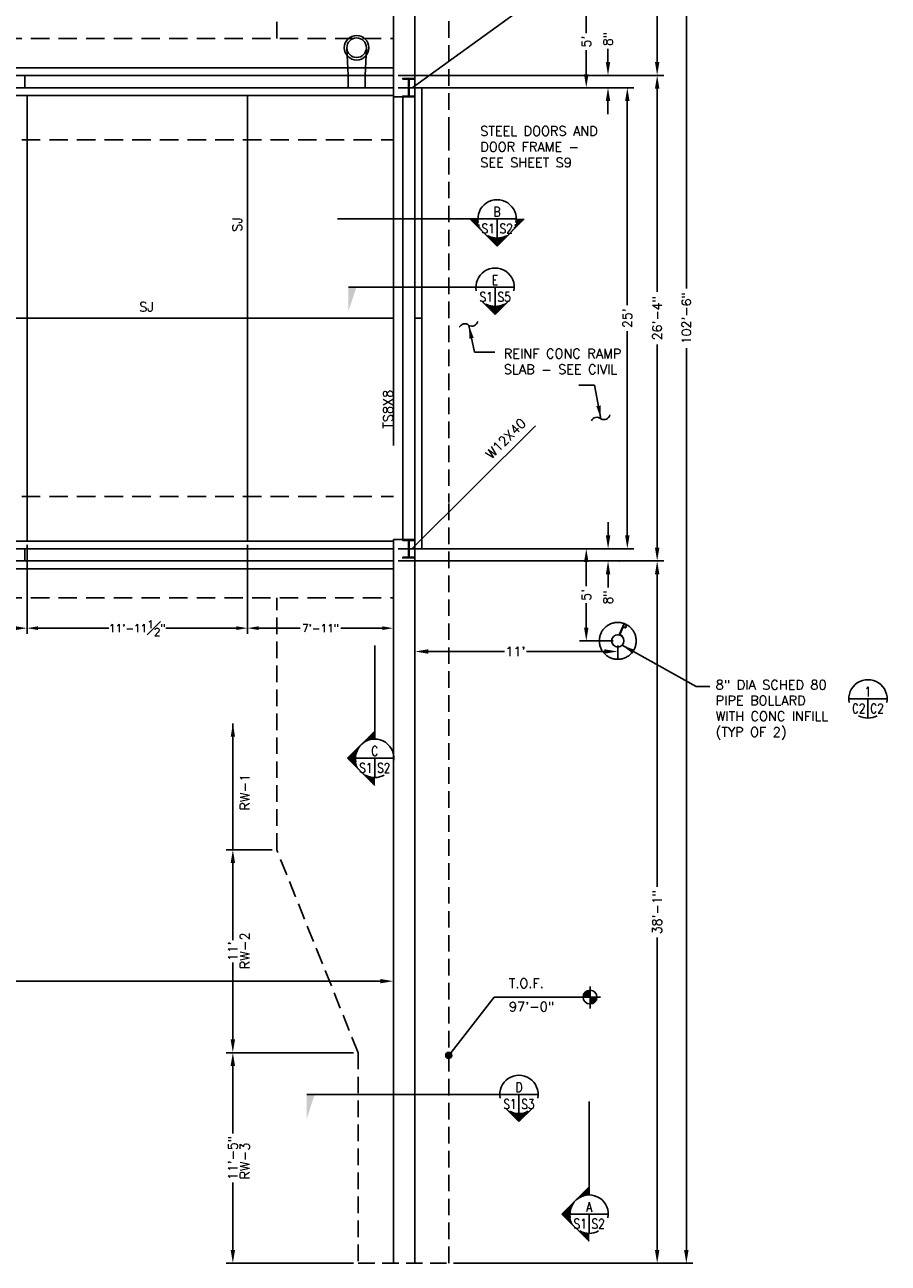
# Model space of a CAD drawing. Header units: feet. Extents: x 806 to 2253, y 337 to 8639.
# Tile 3 of 10: x 1690 to 2253, y 2625 to 3431. Entities that reach past the tile are written whole.
import ezdxf
from ezdxf.enums import TextEntityAlignment as Align

# ---------------------------------------------------------------- set-up
doc = ezdxf.new("R2010")
doc.units = ezdxf.units.FT
doc.header["$LTSCALE"] = 48
doc.header["$MEASUREMENT"] = 0
for name, pattern in [('DASH6', [0.325, 0.225, -0.1]), ('DASHED', [7.275, 4.85, -2.425]), ('HIDDEN', [0.375, 0.25, -0.125])]:
    doc.linetypes.add(name, pattern=pattern)
doc.layers.get('0').update_dxf_attribs({"linetype": 'CONTINUOUS'})
doc.layers.get('DEFPOINTS').update_dxf_attribs({"linetype": 'CONTINUOUS'})
for name, color, linetype in [('COM-CALLOUT', 7, 'CONTINUOUS'), ('COM-DIMS', 2, 'CONTINUOUS'), ('S-ANNO-DIMS', 4, 'CONTINUOUS'), ('S-ANNO-TEXT-LW15', 2, 'CONTINUOUS'), ('S-DETL-LW10', 6, 'CONTINUOUS'), ('S-DETL-LW10-HIDD', 15, 'HIDDEN'), ('S-FLOR-COL', 1, 'CONTINUOUS'), ('S-FLOR-LW20', 1, 'CONTINUOUS'), ('S-FNDN', 4, 'DASHED'), ('S-PR-FOOTING', 6, 'DASH6'), ('S-PR-MISC-MATL', 6, 'CONTINUOUS'), ('S-SLAB-EDGE', 2, 'CONTINUOUS')]:
    doc.layers.add(name, color=color, linetype=linetype)
doc.styles.add('ROMANS', font='Romans')
doc.styles.add('SIMPLEX', font='simplex.shx')
doc.styles.add('TIGHT', font='SIMPLEX', dxfattribs={"width": 0.85})
doc.dimstyles.new('DIM', dxfattribs={"dimscale": 48, "dimtxt": 0.125, "dimasz": 0.18, "dimexe": 0.09, "dimexo": 0.0625, "dimgap": 0.05, "dimtad": 0, "dimdec": 3, "dimzin": 0, "dimdsep": 46, "dimlunit": 4, "dimtxsty": 'SIMPLEX', "dimcen": 0.09, "dimadec": 0, "dimazin": 0, "dimtfac": 1, "dimtdec": 3, "dimtofl": 0, "dimtmove": 0, "dimatfit": 3, "dimfxl": 0, "dimfrac": 1, "dimtolj": 1, "dimtzin": 0, "dimarcsym": 0})

# ---------------------------------------------------------------- blocks, each defined once
blk = doc.blocks.new('DETTAG')
at = {"linetype": 'Continuous'}
blk.add_line((-0.25, 0), (0.25, 0), dxfattribs=at)
blk.add_line((0, 0), (0, -0.25))
for start, end in [(349.193077, 190.806923), (241.044976, 298.955024)]:
    blk.add_arc((0, 0), 0.25, start, end)
at = {"style": 'TIGHT', "width": 0.8}
blk.add_attdef('NO', text='', height=0.125, dxfattribs=at).set_placement((0, 0.03125), align=Align.CENTER)
blk.add_attdef('FROM', text='', height=0.125, dxfattribs=at).set_placement((-0.03125, -0.1875), align=Align.RIGHT)
blk.add_attdef('TO', (0.03125, -0.1875), '', height=0.125, dxfattribs=at)
blk = doc.blocks.new('*D63')
at = {"layer": 'COM-DIMS', "color": 0, "linetype": 'Continuous', "lineweight": -2}
for p, q in [((1930.43, 3093.27), (1930.43, 2804.57)), ((938.43, 3055.33), (938.43, 2804.57)), ((947.07, 2808.89), (1417.32, 2808.89)), ((1921.79, 2808.89), (1451.54, 2808.89))]:
    blk.add_line(p, q, dxfattribs=at)
at = {"layer": 'COM-DIMS', "color": 0, "linetype": 'Continuous'}
for points in [[(947.07, 2810.33), (947.07, 2807.45), (938.43, 2808.89)], [(1921.79, 2810.33), (1921.79, 2807.45), (1930.43, 2808.89)]]:
    blk.add_solid(points, dxfattribs=at)
at = {"layer": 'DEFPOINTS', "color": 0, "linetype": 'Continuous'}
for p in [(1930.43, 3096.27, -1.07), (938.43, 3058.33, -1.07), (1930.43, 2808.89)]:
    blk.add_point(p, dxfattribs=at)
at = {"layer": 'COM-DIMS', "color": 0, "linetype": 'Continuous', "insert": (1434.43, 2808.89), "char_height": 6, "attachment_point": 5, "style": 'SIMPLEX'}
blk.add_mtext('\\A1;85\'-8"', dxfattribs=at)
blk = doc.blocks.new('*D80')
at = {"layer": 'COM-DIMS', "color": 0, "linetype": 'Continuous', "lineweight": -2}
for p, q in [((1944.43, 3020.4), (1944.43, 3027.75)), ((1953.07, 3023.43), (2002.61, 3023.43)), ((2067.79, 3023.43), (2017.13, 3023.43)), ((2076.43, 3027.33), (2076.43, 3019.11))]:
    blk.add_line(p, q, dxfattribs=at)
at = {"layer": 'COM-DIMS', "color": 0, "linetype": 'Continuous'}
for points in [[(1953.07, 3024.87), (1953.07, 3021.99), (1944.43, 3023.43)], [(2067.79, 3024.87), (2067.79, 3021.99), (2076.43, 3023.43)]]:
    blk.add_solid(points, dxfattribs=at)
at = {"layer": 'DEFPOINTS', "color": 0, "linetype": 'Continuous'}
for p in [(1944.43, 3023.43), (2076.43, 3030.33), (1944.43, 3017.4)]:
    blk.add_point(p, dxfattribs=at)
at = {"layer": 'COM-DIMS', "color": 0, "linetype": 'Continuous', "insert": (2009.87, 3023.43), "char_height": 6, "attachment_point": 5, "style": 'SIMPLEX'}
blk.add_mtext("\\A1;11'", dxfattribs=at)
blk = doc.blocks.new('*D79')
at = {"layer": 'COM-DIMS', "color": 0, "linetype": 'Continuous', "lineweight": -2}
for p, q in [((1977.43, 3090.33), (2060.27, 3090.33)), ((2055.95, 3081.69), (2055.95, 3065.88)), ((2055.95, 3038.97), (2055.95, 3054.79)), ((2073.43, 3030.33), (2051.63, 3030.33))]:
    blk.add_line(p, q, dxfattribs=at)
at = {"layer": 'COM-DIMS', "color": 0, "linetype": 'Continuous'}
for points in [[(2054.51, 3081.69), (2057.39, 3081.69), (2055.95, 3090.33)], [(2054.51, 3038.97), (2057.39, 3038.97), (2055.95, 3030.33)]]:
    blk.add_solid(points, dxfattribs=at)
at = {"layer": 'DEFPOINTS', "color": 0, "linetype": 'Continuous'}
for p in [(1974.43, 3090.33), (2055.95, 3090.33), (2076.43, 3030.33)]:
    blk.add_point(p, dxfattribs=at)
at = {"layer": 'COM-DIMS', "color": 0, "linetype": 'Continuous', "insert": (2055.95, 3060.33), "char_height": 6, "attachment_point": 5, "rotation": 90, "style": 'SIMPLEX'}
blk.add_mtext("\\A1;5'", dxfattribs=at)
blk = doc.blocks.new('POINT')
blk.add_solid([(0.312, 0), (0, 0.104), (0, 0)])
blk = doc.blocks.new('ARROWUW')
for q in [(-0.177, 0.177), (0.177, 0.177)]:
    blk.add_line((0, 0.354), q)
at = {"color": 0, "linetype": 'Continuous'}
for p, q in [((-0.016, 0.25), (-0.016, 0.338)), ((0, 0.25), (0, 0.354)), ((0.016, 0.25), (0.016, 0.338)), ((-0.172, 0.182), (-0.172, 0.182)), ((-0.156, 0.195), (-0.156, 0.197)), ((-0.141, 0.207), (-0.141, 0.213)), ((-0.125, 0.217), (-0.125, 0.229)), ((-0.109, 0.225), (-0.109, 0.244)), ((-0.094, 0.232), (-0.094, 0.26)), ((-0.078, 0.237), (-0.078, 0.275)), ((-0.063, 0.242), (-0.063, 0.291)), ((-0.047, 0.246), (-0.047, 0.307)), ((-0.031, 0.248), (-0.031, 0.322)), ((0.031, 0.248), (0.031, 0.322)), ((0.047, 0.246), (0.047, 0.307)), ((0.062, 0.242), (0.062, 0.291)), ((0.078, 0.237), (0.078, 0.275)), ((0.094, 0.232), (0.094, 0.26)), ((0.109, 0.225), (0.109, 0.244)), ((0.125, 0.217), (0.125, 0.229)), ((0.141, 0.207), (0.141, 0.213)), ((0.156, 0.195), (0.156, 0.197)), ((0.172, 0.182), (0.172, 0.182))]:
    blk.add_line(p, q, dxfattribs=at)
blk = doc.blocks.new('*D78')
at = {"layer": 'COM-DIMS', "color": 0, "linetype": 'Continuous', "lineweight": -2}
for p, q in [((1851.43, 2894.34), (1821.56, 2894.34)), ((1825.88, 2885.7), (1825.88, 2835.6)), ((1825.88, 2770.98), (1825.88, 2821.08)), ((1904.43, 2762.34), (1821.56, 2762.34))]:
    blk.add_line(p, q, dxfattribs=at)
at = {"layer": 'COM-DIMS', "color": 0, "linetype": 'Continuous'}
for points in [[(1824.44, 2885.7), (1827.32, 2885.7), (1825.88, 2894.34)], [(1824.44, 2770.98), (1827.32, 2770.98), (1825.88, 2762.34)]]:
    blk.add_solid(points, dxfattribs=at)
at = {"layer": 'DEFPOINTS', "color": 0, "linetype": 'Continuous'}
for p in [(1825.88, 2894.34), (1854.43, 2894.34), (1907.43, 2762.34)]:
    blk.add_point(p, dxfattribs=at)
at = {"layer": 'COM-DIMS', "color": 0, "linetype": 'Continuous', "insert": (1825.88, 2828.34), "char_height": 6, "attachment_point": 5, "rotation": 90, "style": 'SIMPLEX'}
blk.add_mtext("\\A1;11'", dxfattribs=at)
blk = doc.blocks.new('*D77')
at = {"layer": 'COM-DIMS', "color": 0, "linetype": 'Continuous', "lineweight": -2}
for p, q in [((1904.43, 2762.34), (1821.56, 2762.34)), ((1825.88, 2753.7), (1825.88, 2709.81)), ((1825.88, 2633.97), (1825.88, 2677.87)), ((1904.43, 2625.33), (1821.56, 2625.33))]:
    blk.add_line(p, q, dxfattribs=at)
at = {"layer": 'COM-DIMS', "color": 0, "linetype": 'Continuous'}
for points in [[(1824.44, 2753.7), (1827.32, 2753.7), (1825.88, 2762.34)], [(1824.44, 2633.97), (1827.32, 2633.97), (1825.88, 2625.33)]]:
    blk.add_solid(points, dxfattribs=at)
at = {"layer": 'DEFPOINTS', "color": 0, "linetype": 'Continuous'}
for p in [(1825.88, 2762.34), (1907.43, 2762.34), (1907.43, 2625.33)]:
    blk.add_point(p, dxfattribs=at)
at = {"layer": 'COM-DIMS', "color": 0, "linetype": 'Continuous', "insert": (1825.88, 2693.84), "char_height": 6, "attachment_point": 5, "rotation": 90, "style": 'SIMPLEX'}
blk.add_mtext('\\A1;11\'-5"', dxfattribs=at)
blk = doc.blocks.new('*D70')
at = {"layer": 'COM-DIMS', "color": 0, "linetype": 'Continuous', "lineweight": -2}
for p, q in [((2070.51, 3082.33), (2106.41, 3082.33)), ((2102.09, 3073.69), (2102.09, 2870.38)), ((2102.09, 2633.97), (2102.09, 2837.29)), ((1969.43, 2625.33), (2106.41, 2625.33))]:
    blk.add_line(p, q, dxfattribs=at)
at = {"layer": 'COM-DIMS', "color": 0, "linetype": 'Continuous'}
for points in [[(2100.65, 3073.69), (2103.53, 3073.69), (2102.09, 3082.33)], [(2100.65, 2633.97), (2103.53, 2633.97), (2102.09, 2625.33)]]:
    blk.add_solid(points, dxfattribs=at)
at = {"layer": 'DEFPOINTS', "color": 0, "linetype": 'Continuous'}
for p in [(2067.51, 3082.33), (1966.43, 2625.33), (2102.09, 2625.33)]:
    blk.add_point(p, dxfattribs=at)
at = {"layer": 'COM-DIMS', "color": 0, "linetype": 'Continuous', "insert": (2102.09, 2853.83), "char_height": 6, "attachment_point": 5, "rotation": 90, "style": 'SIMPLEX'}
blk.add_mtext('\\A1;38\'-1"', dxfattribs=at)
blk = doc.blocks.new('*D68')
at = {"layer": 'COM-DIMS', "color": 0, "linetype": 'Continuous', "lineweight": -2}
for p, q in [((1969.43, 3855.33), (2125.4, 3855.33)), ((2121.08, 3846.69), (2121.08, 3259.73)), ((2121.08, 2633.97), (2121.08, 3220.93)), ((1969.43, 2625.33), (2125.4, 2625.33))]:
    blk.add_line(p, q, dxfattribs=at)
at = {"layer": 'COM-DIMS', "color": 0, "linetype": 'Continuous'}
for points in [[(2119.64, 3846.69), (2122.52, 3846.69), (2121.08, 3855.33)], [(2119.64, 2633.97), (2122.52, 2633.97), (2121.08, 2625.33)]]:
    blk.add_solid(points, dxfattribs=at)
at = {"layer": 'DEFPOINTS', "color": 0, "linetype": 'Continuous'}
for p in [(1966.43, 3855.33), (2121.08, 3855.33), (1966.43, 2625.33)]:
    blk.add_point(p, dxfattribs=at)
at = {"layer": 'COM-DIMS', "color": 0, "linetype": 'Continuous', "insert": (2121.08, 3240.33), "char_height": 6, "attachment_point": 5, "rotation": 90, "style": 'SIMPLEX'}
blk.add_mtext('\\A1;102\'-6"', dxfattribs=at)
blk = doc.blocks.new('*D82')
at = {"layer": 'COM-DIMS', "color": 0, "linetype": 'Continuous', "lineweight": -2}
for p, q in [((2073.43, 3450.34), (2051.63, 3450.34)), ((2055.95, 3441.7), (2055.95, 3425.88)), ((2055.95, 3398.98), (2055.95, 3414.8)), ((1977.43, 3390.34), (2060.27, 3390.34))]:
    blk.add_line(p, q, dxfattribs=at)
at = {"layer": 'COM-DIMS', "color": 0, "linetype": 'Continuous'}
for points in [[(2054.51, 3441.7), (2057.39, 3441.7), (2055.95, 3450.34)], [(2054.51, 3398.98), (2057.39, 3398.98), (2055.95, 3390.34)]]:
    blk.add_solid(points, dxfattribs=at)
at = {"layer": 'DEFPOINTS', "color": 0, "linetype": 'Continuous'}
for p in [(2076.43, 3450.34), (1974.43, 3390.34), (2055.95, 3390.34)]:
    blk.add_point(p, dxfattribs=at)
at = {"layer": 'COM-DIMS', "color": 0, "linetype": 'Continuous', "insert": (2055.95, 3420.34), "char_height": 6, "attachment_point": 5, "rotation": 90, "style": 'SIMPLEX'}
blk.add_mtext("\\A1;5'", dxfattribs=at)
blk = doc.blocks.new('*D73')
at = {"layer": 'COM-DIMS', "color": 0, "linetype": 'Continuous', "lineweight": -2}
for p, q in [((2070.08, 3406.98), (2070.08, 3415.62)), ((1933.43, 3398.34), (2074.4, 3398.34)), ((1933.43, 3390.34), (2074.4, 3390.34)), ((2070.08, 3381.7), (2070.08, 3373.06))]:
    blk.add_line(p, q, dxfattribs=at)
at = {"layer": 'COM-DIMS', "color": 0, "linetype": 'Continuous'}
for points in [[(2068.64, 3406.98), (2071.52, 3406.98), (2070.08, 3398.34)], [(2068.64, 3381.7), (2071.52, 3381.7), (2070.08, 3390.34)]]:
    blk.add_solid(points, dxfattribs=at)
at = {"layer": 'DEFPOINTS', "color": 0, "linetype": 'Continuous'}
for p in [(1930.43, 3398.34), (2070.08, 3398.34), (1930.43, 3390.34)]:
    blk.add_point(p, dxfattribs=at)
at = {"layer": 'COM-DIMS', "color": 0, "linetype": 'Continuous', "insert": (2070.08, 3422.02), "char_height": 6, "attachment_point": 5, "rotation": 90, "style": 'SIMPLEX'}
blk.add_mtext('\\A1;8"', dxfattribs=at)
blk = doc.blocks.new('*D72')
at = {"layer": 'COM-DIMS', "color": 0, "linetype": 'Continuous', "lineweight": -2}
for p, q in [((1933.43, 3390.34), (2086.98, 3390.34)), ((2082.66, 3381.7), (2082.66, 3248.74)), ((2082.66, 3098.97), (2082.66, 3231.94)), ((1933.43, 3090.33), (2086.98, 3090.33))]:
    blk.add_line(p, q, dxfattribs=at)
at = {"layer": 'COM-DIMS', "color": 0, "linetype": 'Continuous'}
for points in [[(2081.22, 3381.7), (2084.1, 3381.7), (2082.66, 3390.34)], [(2081.22, 3098.97), (2084.1, 3098.97), (2082.66, 3090.33)]]:
    blk.add_solid(points, dxfattribs=at)
at = {"layer": 'DEFPOINTS', "color": 0, "linetype": 'Continuous'}
for p in [(1930.43, 3390.34), (2082.66, 3390.34), (1930.43, 3090.33)]:
    blk.add_point(p, dxfattribs=at)
at = {"layer": 'COM-DIMS', "color": 0, "linetype": 'Continuous', "insert": (2082.66, 3240.34), "char_height": 6, "attachment_point": 5, "rotation": 90, "style": 'SIMPLEX'}
blk.add_mtext("\\A1;25'", dxfattribs=at)
blk = doc.blocks.new('*D71')
at = {"layer": 'COM-DIMS', "color": 0, "linetype": 'Continuous', "lineweight": -2}
for p, q in [((2070.14, 3098.97), (2070.14, 3107.61)), ((1933.43, 3090.33), (2074.46, 3090.33)), ((1933.43, 3082.33), (2074.46, 3082.33)), ((2070.14, 3073.69), (2070.14, 3065.05))]:
    blk.add_line(p, q, dxfattribs=at)
at = {"layer": 'COM-DIMS', "color": 0, "linetype": 'Continuous'}
for points in [[(2068.7, 3098.97), (2071.58, 3098.97), (2070.14, 3090.33)], [(2068.7, 3073.69), (2071.58, 3073.69), (2070.14, 3082.33)]]:
    blk.add_solid(points, dxfattribs=at)
at = {"layer": 'DEFPOINTS', "color": 0, "linetype": 'Continuous'}
for p in [(1930.43, 3090.33), (2070.14, 3090.33), (1930.43, 3082.33)]:
    blk.add_point(p, dxfattribs=at)
at = {"layer": 'COM-DIMS', "color": 0, "linetype": 'Continuous', "insert": (2070.14, 3058.65), "char_height": 6, "attachment_point": 5, "rotation": 90, "style": 'SIMPLEX'}
blk.add_mtext('\\A1;8"', dxfattribs=at)
blk = doc.blocks.new('*D69')
at = {"layer": 'COM-DIMS', "color": 0, "linetype": 'Continuous', "lineweight": -2}
for p, q in [((1969.43, 3855.33), (2106.41, 3855.33)), ((2102.09, 3846.69), (2102.09, 3643.38)), ((2102.09, 3406.98), (2102.09, 3610.29)), ((2071.89, 3398.34), (2106.41, 3398.34))]:
    blk.add_line(p, q, dxfattribs=at)
at = {"layer": 'COM-DIMS', "color": 0, "linetype": 'Continuous'}
for points in [[(2100.65, 3846.69), (2103.53, 3846.69), (2102.09, 3855.33)], [(2100.65, 3406.98), (2103.53, 3406.98), (2102.09, 3398.34)]]:
    blk.add_solid(points, dxfattribs=at)
at = {"layer": 'DEFPOINTS', "color": 0, "linetype": 'Continuous'}
for p in [(1966.43, 3855.33), (2068.89, 3398.34), (2102.09, 3398.34)]:
    blk.add_point(p, dxfattribs=at)
at = {"layer": 'COM-DIMS', "color": 0, "linetype": 'Continuous', "insert": (2102.09, 3626.84), "char_height": 6, "attachment_point": 5, "rotation": 90, "style": 'SIMPLEX'}
blk.add_mtext('\\A1;38\'-1"', dxfattribs=at)
blk = doc.blocks.new('*D67')
at = {"layer": 'COM-DIMS', "color": 0, "linetype": 'Continuous', "lineweight": -2}
for p, q in [((2068.89, 3398.34), (2106.41, 3398.34)), ((2102.09, 3389.7), (2102.09, 3257.45)), ((2102.09, 3090.97), (2102.09, 3223.22)), ((2067.51, 3082.33), (2106.41, 3082.33))]:
    blk.add_line(p, q, dxfattribs=at)
at = {"layer": 'COM-DIMS', "color": 0, "linetype": 'Continuous'}
for points in [[(2100.65, 3389.7), (2103.53, 3389.7), (2102.09, 3398.34)], [(2100.65, 3090.97), (2103.53, 3090.97), (2102.09, 3082.33)]]:
    blk.add_solid(points, dxfattribs=at)
at = {"layer": 'DEFPOINTS', "color": 0, "linetype": 'Continuous'}
for p in [(2065.89, 3398.34), (2102.09, 3398.34), (2064.51, 3082.33)]:
    blk.add_point(p, dxfattribs=at)
at = {"layer": 'COM-DIMS', "color": 0, "linetype": 'Continuous', "insert": (2102.09, 3240.34), "char_height": 6, "attachment_point": 5, "rotation": 90, "style": 'SIMPLEX'}
blk.add_mtext('\\A1;26\'-4"', dxfattribs=at)
blk = doc.blocks.new('ARROWHW')
for p, q in [((-17.68, 0), (0, 17.68)), ((0, 16.47, 5.25), (-1.2, 16.47, 5.25)), ((0, 17.22, 5.25), (-0.45, 17.22, 5.25)), ((-9.41, 8.22, 5.25), (-9.45, 8.22, 5.25)), ((-8.7, 8.97, 5.25), (-8.7, 8.97, 5.25)), ((-7.86, 9.72, 5.25), (-7.95, 9.72, 5.25)), ((-6.82, 10.47, 5.25), (-7.2, 10.47, 5.25)), ((-5.5, 11.22, 5.25), (-6.45, 11.22, 5.25)), ((-3.59, 11.97, 5.25), (-5.7, 11.97, 5.25)), ((0, 12.72, 5.25), (-4.95, 12.72, 5.25)), ((0, 13.47, 5.25), (-4.2, 13.47, 5.25)), ((0, 14.22, 5.25), (-3.45, 14.22, 5.25)), ((0, 14.97, 5.25), (-2.7, 14.97, 5.25)), ((0, 15.72, 5.25), (-1.95, 15.72, 5.25)), ((-17.68, 0), (0, -17.68)), ((-12.48, 0.72, 5.25), (-16.95, 0.72, 5.25)), ((-12.41, 1.47, 5.25), (-16.2, 1.47, 5.25)), ((-12.3, 2.22, 5.25), (-15.45, 2.22, 5.25)), ((-12.14, 2.97, 5.25), (-14.7, 2.97, 5.25)), ((-11.93, 3.72, 5.25), (-13.95, 3.72, 5.25)), ((-11.67, 4.47, 5.25), (-13.2, 4.47, 5.25)), ((-11.36, 5.22, 5.25), (-12.45, 5.22, 5.25)), ((-10.98, 5.97, 5.25), (-11.7, 5.97, 5.25)), ((-10.54, 6.72, 5.25), (-10.95, 6.72, 5.25)), ((-10.02, 7.47, 5.25), (-10.2, 7.47, 5.25)), ((-12.5, -0.03, 5.25), (-17.65, -0.03, 5.25)), ((-12.48, -0.78, 5.25), (-16.9, -0.78, 5.25)), ((-12.41, -1.53, 5.25), (-16.15, -1.53, 5.25)), ((-12.29, -2.28, 5.25), (-15.4, -2.28, 5.25)), ((-12.13, -3.03, 5.25), (-14.65, -3.03, 5.25)), ((-11.92, -3.78, 5.25), (-13.9, -3.78, 5.25)), ((-11.65, -4.53, 5.25), (-13.15, -4.53, 5.25)), ((-11.33, -5.28, 5.25), (-12.4, -5.28, 5.25)), ((-10.95, -6.03, 5.25), (-11.65, -6.03, 5.25)), ((-10.5, -6.78, 5.25), (-10.9, -6.78, 5.25)), ((-9.98, -7.53, 5.25), (-10.15, -7.53, 5.25)), ((-9.37, -8.28, 5.25), (-9.4, -8.28, 5.25)), ((-8.65, -9.03, 5.25), (-8.65, -9.03, 5.25)), ((-7.79, -9.78, 5.25), (-7.9, -9.78, 5.25)), ((-6.74, -10.53, 5.25), (-7.15, -10.53, 5.25)), ((-5.39, -11.28, 5.25), (-6.4, -11.28, 5.25)), ((-3.41, -12.03, 5.25), (-5.65, -12.03, 5.25)), ((0, -12.78, 5.25), (-4.9, -12.78, 5.25)), ((0, -13.53, 5.25), (-4.15, -13.53, 5.25)), ((0, -14.28, 5.25), (-3.4, -14.28, 5.25)), ((0, -15.03, 5.25), (-2.65, -15.03, 5.25)), ((0, -15.78, 5.25), (-1.9, -15.78, 5.25)), ((0, -16.53, 5.25), (-1.15, -16.53, 5.25)), ((0, -17.28, 5.25), (-0.4, -17.28, 5.25))]:
    blk.add_line(p, q)
blk = doc.blocks.new('*D90')
at = {"layer": 'COM-DIMS', "color": 0, "lineweight": -2}
for p, q in [((1835.43, 3092.83), (1835.43, 3035.02)), ((1930.43, 3074.83), (1930.43, 3035.02)), ((1842.63, 3038.62), (1869.62, 3038.62)), ((1923.23, 3038.62), (1896.24, 3038.62))]:
    blk.add_line(p, q, dxfattribs=at)
at = {"layer": 'COM-DIMS', "color": 0}
for points in [[(1842.63, 3039.82), (1842.63, 3037.42), (1835.43, 3038.62)], [(1923.23, 3039.82), (1923.23, 3037.42), (1930.43, 3038.62)]]:
    blk.add_solid(points, dxfattribs=at)
at = {"layer": 'DEFPOINTS', "color": 0}
for p in [(1835.43, 3095.33, -1.07), (1930.43, 3077.33, -1.07), (1835.43, 3038.62)]:
    blk.add_point(p, dxfattribs=at)
at = {"layer": 'COM-DIMS', "color": 0, "insert": (1882.93, 3038.62), "char_height": 5, "attachment_point": 5, "style": 'SIMPLEX'}
blk.add_mtext('\\A1;7\'-11"', dxfattribs=at)
blk = doc.blocks.new('*D91')
at = {"layer": 'COM-DIMS', "color": 0, "lineweight": -2}
for p, q in [((1691.93, 3092.83), (1691.93, 3035.02)), ((1835.43, 3092.83), (1835.43, 3035.02)), ((1699.13, 3038.62), (1745.14, 3038.62)), ((1828.23, 3038.62), (1782.23, 3038.62))]:
    blk.add_line(p, q, dxfattribs=at)
at = {"layer": 'COM-DIMS', "color": 0}
for points in [[(1699.13, 3039.82), (1699.13, 3037.42), (1691.93, 3038.62)], [(1828.23, 3039.82), (1828.23, 3037.42), (1835.43, 3038.62)]]:
    blk.add_solid(points, dxfattribs=at)
at = {"layer": 'DEFPOINTS', "color": 0}
for p in [(1691.93, 3095.33, -1.07), (1835.43, 3095.33, -1.07), (1691.93, 3038.62)]:
    blk.add_point(p, dxfattribs=at)
at = {"layer": 'COM-DIMS', "color": 0, "insert": (1763.68, 3038.62), "char_height": 5, "attachment_point": 5, "style": 'SIMPLEX'}
blk.add_mtext('\\A1;11\'-11{\\H1.000000x;\\S1#2;}"', dxfattribs=at)
blk = doc.blocks.new('*D92')
at = {"layer": 'COM-DIMS', "color": 0, "lineweight": -2}
for p, q in [((1548.43, 3092.83), (1548.43, 3035.02)), ((1691.93, 3092.83), (1691.93, 3035.02)), ((1555.63, 3038.62), (1601.64, 3038.62)), ((1684.73, 3038.62), (1638.73, 3038.62))]:
    blk.add_line(p, q, dxfattribs=at)
at = {"layer": 'COM-DIMS', "color": 0}
for points in [[(1555.63, 3039.82), (1555.63, 3037.42), (1548.43, 3038.62)], [(1684.73, 3039.82), (1684.73, 3037.42), (1691.93, 3038.62)]]:
    blk.add_solid(points, dxfattribs=at)
at = {"layer": 'DEFPOINTS', "color": 0}
for p in [(1548.43, 3095.33, -1.07), (1691.93, 3095.33, -1.07), (1548.43, 3038.62)]:
    blk.add_point(p, dxfattribs=at)
at = {"layer": 'COM-DIMS', "color": 0, "insert": (1620.18, 3038.62), "char_height": 5, "attachment_point": 5, "style": 'SIMPLEX'}
blk.add_mtext('\\A1;11\'-11{\\H1.000000x;\\S1#2;}"', dxfattribs=at)
blk = doc.blocks.new('C6x10-5')
blk.add_lwpolyline([(0.56, -5.56, -0.366443), (0.31, -5.26), (0.31, -0.74, -0.366443), (0.56, -0.44), (1.93, -0.22, 0.366443), (2.03, -0.1), (2.03, 0), (0, 0), (0, -6), (2.03, -6), (2.03, -5.9, 0.366443), (1.93, -5.78)], format="xyb", close=True)

msp = doc.modelspace()

# ---------------------------------------------------------------- hatches: boundary and pattern name
at = {"layer": 'COM-DIMS', "linetype": 'Continuous'}
h = msp.add_hatch(color=256, dxfattribs=at)
h.paths.add_polyline_path([(2053.87929, 2798.56023), (2058.54846, 2798.56023), (2058.54846, 2803.05055, 0.425697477)])
h.paths.add_polyline_path([(2062.86678, 2798.56023), (2058.54846, 2798.56023), (2058.54846, 2794.06991, 0.40282215)])
h = msp.add_hatch(color=256, dxfattribs=at)
h.paths.add_polyline_path([(1968.32707, 2760.60966, 0.230988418), (1967.5802, 2762.14009), (1966.43313, 2760.67053), (1966.43313, 2758.66878, 0.40706273)])
h.paths.add_polyline_path([(1966.43313, 2762.55053, 0.421400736), (1964.44416, 2760.60966, 0.421400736), (1966.43313, 2758.66878)])
msp.add_hatch(color=256, dxfattribs=at).paths.add_polyline_path([(1967.5802, 2762.14009, 0.160941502), (1966.43313, 2762.55053), (1966.43313, 2760.67053)])

# ---------------------------------------------------------------- linework, layer by layer
at = {"layer": 'COM-CALLOUT', "linetype": 'Continuous'}
for p, q in [((1985.39704, 3304.94668, 0.43115), (1894.09589, 3304.94668, 0.43115)), ((1918.23599, 2966.4407, -5.25147), (1918.23599, 3027.24207, -5.25147)), ((2057.80359, 2669.77153, -5.25147), (2057.80359, 2730.57289, -5.25147))]:
    msp.add_line(p, q, dxfattribs=at)
at = {"layer": 'COM-CALLOUT', "elevation": -1.07}
for points in [[(1984.1128, 3260.4815), (1901.09284, 3260.4815)], [(1999.62097, 2735.17235), (1873.98814, 2735.17235)]]:
    msp.add_lwpolyline(points, dxfattribs=at)
at = {"layer": 'COM-DIMS', "linetype": 'Continuous'}
for p, q in [((2058.54846, 2805.48803, -1.07), (2058.54846, 2791.095, -1.07)), ((1966.38561, 2760.60966, -1.07), (1996.00796, 2798.56023, -1.07)), ((1996.00796, 2798.56023, -1.07), (2065.31317, 2798.56023, -1.07))]:
    msp.add_line(p, q, dxfattribs=at)
for centre, radius in [((2058.37303, 2798.56023, -1.07), 4.49374), ((1966.38561, 2760.60966, -1.07), 1.94146)]:
    msp.add_circle(centre, radius, dxfattribs=at)
at = {"layer": 'S-ANNO-DIMS', "linetype": 'Continuous'}
msp.add_point((2077.43815, 3082.33366, -1.07), dxfattribs=at)
at = {"layer": 'S-ANNO-TEXT-LW15', "linetype": 'Continuous'}
for p, q in [((1942.58313, 3390.34153, -1.07), (2037.81622, 3459.09033, -1.07)), ((1942.28813, 3090.30366, -1.07), (2022.80953, 3170.25289, -1.07))]:
    msp.add_line(p, q, dxfattribs=at)
at = {"layer": 'S-ANNO-TEXT-LW15', "linetype": 'Continuous', "elevation": -1.07}
msp.add_lwpolyline([(1978.90228, 3360.5712, 0, 0, 0), (1962.33827, 3360.5712, 0, 0, 0), (1951.20293, 3333.31287, 2, 0, 0), (1948.93389, 3327.75846, 0, 0, 0)], format="xyseb", dxfattribs=at)
at = {"layer": 'S-ANNO-TEXT-LW15'}
for centre, start, end in [((1976.88895, 3232.74728, -1.07), 48.12556511, 155.1797062), ((1981.47203, 3239.12279, -1.07), 240.45306501, 347.5072061), ((2062.85131, 3171.90203, -1.07), 48.12556511, 155.1797062), ((2067.43438, 3178.27755, -1.07), 240.45306501, 347.5072061)]:
    msp.add_arc(centre, 3.94876, start, end, dxfattribs=at)
at = {"layer": 'S-DETL-LW10', "elevation": -1.07}
msp.add_lwpolyline([(2079.75997, 3039.78123), (2081.59305, 3038.98135), (2082.19296, 3040.35616), (2080.35988, 3041.15604)], close=True, dxfattribs=at)
at = {"layer": 'S-DETL-LW10', "linetype": 'Continuous'}
msp.add_circle((2076.43313, 3030.33366, -1.07), 3.99999, dxfattribs=at)
at = {"layer": 'S-DETL-LW10-HIDD', "linetype": 'DASHED'}
msp.add_circle((2076.43313, 3030.33366, -1.07), 12, dxfattribs=at)
at = {"layer": 'S-FLOR-COL', "linetype": 'Continuous'}
for p, q in [((1948.93313, 3390.34153, -1.07), (1944.43313, 3390.34153, -1.07)), ((1948.93313, 3390.34153, -1.07), (1948.93313, 3090.33366, -1.07)), ((1936.43313, 3384.91653, -1.07), (1936.43313, 3095.75866, -1.07)), ((1944.43813, 3384.40153, -1.07), (1944.43813, 3095.24366, -1.07)), ((1948.93313, 3240.33759, -1.07), (1944.43313, 3240.33759, -1.07)), ((1948.93313, 3090.33366, -1.07), (1944.43313, 3090.33366, -1.07))]:
    msp.add_line(p, q, dxfattribs=at)
at = {"layer": 'S-FLOR-COL', "elevation": -1.07}
for points in [[(1936.43313, 3395.82653), (1939.82463, 3395.82653, -0.414213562), (1940.28813, 3395.36303), (1940.28813, 3385.38003, -0.414213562), (1939.82463, 3384.91653), (1936.43313, 3384.91653), (1936.43313, 3384.40153), (1944.43813, 3384.40153), (1944.43813, 3384.91653), (1941.04663, 3384.91653, -0.414213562), (1940.58313, 3385.38003), (1940.58313, 3395.36303, -0.414213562), (1941.04663, 3395.82653), (1944.43813, 3395.82653), (1944.43813, 3396.34153), (1936.43313, 3396.34153)], [(1936.43313, 3084.84866), (1939.82463, 3084.84866, 0.414213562), (1940.28813, 3085.31216), (1940.28813, 3095.29516, 0.414213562), (1939.82463, 3095.75866), (1936.43313, 3095.75866), (1936.43313, 3096.27366), (1944.43813, 3096.27366), (1944.43813, 3095.75866), (1941.04663, 3095.75866, 0.414213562), (1940.58313, 3095.29516), (1940.58313, 3085.31216, 0.414213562), (1941.04663, 3084.84866), (1944.43813, 3084.84866), (1944.43813, 3084.33366), (1936.43313, 3084.33366)]]:
    msp.add_lwpolyline(points, format="xyb", close=True, dxfattribs=at)
at = {"layer": 'S-FLOR-LW20', "linetype": 'Continuous'}
for p, q in [((1690.42821, 3398.33125, -1.07), (1690.42821, 3390.33125, -1.07)), ((1690.42821, 3090.33293, -1.07), (1690.42821, 3082.33293, -1.07))]:
    msp.add_line(p, q, dxfattribs=at)
at = {"layer": 'S-FNDN', "linetype": 'Continuous'}
for p, q in [((1930.43313, 3396.34153, -1.07), (1930.43313, 3855.33366, -1.07)), ((1944.43313, 2625.33366, -1.07), (1944.43313, 3855.33366, -1.07)), ((957.4282, 3403.33125, -1.07), (1930.43313, 3403.33125, -1.07)), ((962.4282, 3398.33125, -1.07), (1930.43313, 3398.33125, -1.07)), ((1930.43313, 3396.34153, -1.07), (1930.43313, 3384.40153, -1.07)), ((970.4282, 3390.33125, -1.07), (1930.43313, 3390.33125, -1.07)), ((975.4282, 3385.33125, -1.07), (1930.43313, 3385.33125, -1.07)), ((975.4282, 3095.33293, -1.07), (1930.43313, 3095.33293, -1.07)), ((1930.43313, 2625.33366, -1.07), (1930.43313, 3096.27366, -1.07)), ((970.4282, 3090.33293, -1.07), (1930.43313, 3090.33293, -1.07)), ((1930.43313, 3084.33366, -1.07), (1930.43313, 3090.33366, -1.07)), ((962.4282, 3082.33293, -1.07), (1930.43313, 3082.33293, -1.07)), ((957.4282, 3077.33293, -1.07), (1930.43313, 3077.33293, -1.07))]:
    msp.add_line(p, q, dxfattribs=at)
at = {"layer": 'S-FNDN', "linetype": 'DASH6'}
for p, q in [((1966.43313, 3360.34153, -1.07), (1966.43313, 3855.33366, -1.07)), ((1854.43313, 3422.33125, -1.07), (1854.43313, 3586.33366, -1.07)), ((1966.43313, 3360.34153, -1.07), (1966.42228, 3120.33366, -1.07)), ((1966.43313, 2625.33366, -1.07), (1966.43313, 3120.3228, -1.07)), ((1854.43313, 2894.34153, -1.07), (1854.43313, 3058.33293, -1.07)), ((1907.43313, 2762.34153, -1.07), (1854.43313, 2894.34153, -1.07)), ((1907.43313, 2762.34153, -1.07), (1907.43313, 2625.34153, -1.07)), ((1907.43313, 2625.33366, -1.07), (1966.43313, 2625.33366, -1.07))]:
    msp.add_line(p, q, dxfattribs=at)
at = {"layer": 'S-FNDN', "linetype": 'DASHED'}
for p, q in [((1930.43313, 3390.34153, -1.07), (1930.43313, 3090.33366, -1.07)), ((1936.43313, 3384.40153, -1.07), (1930.43313, 3384.40153, -1.07)), ((1936.43313, 3096.27366, -1.07), (1930.43313, 3096.27366, -1.07))]:
    msp.add_line(p, q, dxfattribs=at)
at = {"layer": 'S-FNDN', "linetype": 'Continuous'}
msp.add_arc((1938.42228, 3390.33068, -1.07), 0.01085, 0, 90, dxfattribs=at)
at = {"layer": 'S-PR-FOOTING', "linetype": 'HIDDEN'}
for p, q in [((938.4282, 3422.33125, -1.07), (1930.43313, 3422.33125, -1.07)), ((1004.4282, 3356.33125, -1.07), (1930.43313, 3356.33125, -1.07)), ((1004.4282, 3124.33293, -1.07), (1930.43313, 3124.33293, -1.07)), ((938.4282, 3058.33293, -1.07), (1930.43313, 3058.33293, -1.07))]:
    msp.add_line(p, q, dxfattribs=at)
at = {"layer": 'S-PR-MISC-MATL'}
for p, q in [((1900.08313, 3416.33125, -1.07), (1900.93313, 3398.33125, -1.07)), ((1912.78313, 3416.33125, -1.07), (1911.93313, 3398.33125, -1.07)), ((1900.93313, 3398.33125, -1.07), (1900.93313, 3390.33125, -1.07)), ((1911.93313, 3398.33125, -1.07), (1911.93313, 3390.33125, -1.07))]:
    msp.add_line(p, q, dxfattribs=at)
for radius in [8, 6.35]:
    msp.add_circle((1906.43313, 3416.33125, -1.07), radius, dxfattribs=at)
at = {"layer": 'S-SLAB-EDGE', "linetype": 'Continuous'}
for p, q in [((1691.93313, 3385.33125, -1.07), (1691.93313, 3095.33293, -1.07)), ((1835.43313, 3385.33125, -1.07), (1835.43313, 3095.33293, -1.07)), ((975.4282, 3240.33366, -1.07), (1930.43313, 3240.33366, -1.07))]:
    msp.add_line(p, q, dxfattribs=at)

# ---------------------------------------------------------------- block references
at = {"layer": 'COM-CALLOUT', "linetype": 'Continuous', "xscale": 50.00000033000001, "yscale": 50.00000033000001, "zscale": 50.00000033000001}
for p, values in [((1997.89704, 3304.94668, 0.43115), {'NO': 'B', 'FROM': 'S1', 'TO': 'S2'}), ((2239.2863, 2992.59649, -5.25147), {'NO': '1', 'FROM': 'C2', 'TO': 'C2'}), ((1918.23599, 2953.9407, -5.25147), {'NO': 'C', 'FROM': 'S1', 'TO': 'S2'}), ((2057.80359, 2657.27153, -5.25147), {'NO': 'A', 'FROM': 'S1', 'TO': 'S2'})]:
    msp.add_blockref('DETTAG', p, dxfattribs=at).add_auto_attribs(values)
at = {"layer": 'COM-CALLOUT', "linetype": 'Continuous', "rotation": 90}
msp.add_blockref('ARROWHW', (1997.89704, 3304.94668, 0.43115), dxfattribs=at)
at = {"layer": 'COM-CALLOUT', "xscale": 50.00000033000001, "yscale": 50.00000033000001, "zscale": 50.00000033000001}
for p, values in [((1996.6128, 3260.4815, -1.07), {'NO': 'E', 'FROM': 'S1', 'TO': 'S5'}), ((2012.12097, 2735.17235, -1.07), {'NO': 'D', 'FROM': 'S1', 'TO': 'S3'})]:
    msp.add_blockref('DETTAG', p, dxfattribs=at).add_auto_attribs(values)
at = {"layer": 'COM-CALLOUT', "yscale": 50.00000033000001, "zscale": 50.00000033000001}
for name, p, xscale, rotation in [('POINT', (1901.09284, 3260.4815, -1.07), 50.00000033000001, 270), ('ARROWUW', (1996.6128, 3260.4815, -1.07), -50.00000033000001, 180), ('POINT', (1873.98814, 2735.17235, -1.07), 50.00000033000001, 270), ('ARROWUW', (2012.12097, 2735.17235, -1.07), 50.00000033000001, 180)]:
    msp.add_blockref(name, p, dxfattribs=dict(at, xscale=xscale, rotation=rotation))
at = {"layer": 'COM-CALLOUT', "linetype": 'Continuous'}
for p in [(1918.23599, 2953.9407, -5.25147), (2057.80359, 2657.27153, -5.25147)]:
    msp.add_blockref('ARROWHW', p, dxfattribs=at)
at = {"layer": 'S-DETL-LW10', "rotation": 336.4255156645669}
msp.add_blockref('C6x10-5', (2079.75997, 3039.78123, -1.07), dxfattribs=at)

# ---------------------------------------------------------------- texts
at = {"layer": 'COM-DIMS', "linetype": 'Continuous', "char_height": 6.151575, "width": 82.9, "attachment_point": 1, "style": 'ROMANS'}
for s, insert in [('T.O.F.', (2005.58422, 2810.59411, -1.07)), ('97\'-0"', (2005.58422, 2795.40146, -1.07))]:
    msp.add_mtext(s, dxfattribs=dict(at, insert=insert))
at = {"layer": 'S-ANNO-TEXT-LW15', "linetype": 'Continuous', "style": 'ROMANS'}
msp.add_text('SJ', height=6.151575, rotation=90, dxfattribs=at).set_placement((1831.79278, 3296.5869, -1.07))
msp.add_text('SJ', height=6.151575, dxfattribs=at).set_placement((1764.87965, 3244.69821, -1.07))
at = {"layer": 'S-ANNO-TEXT-LW15', "linetype": 'Continuous', "char_height": 6.1515748, "attachment_point": 1, "style": 'ROMANS'}
for s, insert, width in [('STEEL DOORS AND DOOR FRAME - SEE SHEET S9', (1986.95381, 3365.22268, -1.07), 82.9), ('REINF CONC RAMP SLAB - SEE CIVIL', (2002.2986, 3220.36031, -1.07), 82.8970768), ('8" DIA SCHED 80 PIPE BOLLARD WITH CONC INFILL\\P(TYP OF 2)', (2140.16278, 3004.87947, -1.07), 82.88)]:
    msp.add_mtext(s, dxfattribs=dict(at, insert=insert, width=width))
at = {"layer": 'S-ANNO-TEXT-LW15', "linetype": 'Continuous', "char_height": 6.151575, "attachment_point": 5, "style": 'ROMANS'}
for s, insert, rotation in [('TS8X8', (1926.90678, 3181.10625, -1.07), 90), ('\\A1;W12X40', (2003.566, 3162.03442, -1.07), 45)]:
    msp.add_mtext(s, dxfattribs=dict(at, insert=insert, rotation=rotation))
at = {"layer": 'S-ANNO-TEXT-LW15', "linetype": 'Continuous', "char_height": 6.151575, "width": 82.8970768, "attachment_point": 1, "rotation": 90, "style": 'ROMANS'}
for s, insert in [('RW-1', (1830.5853, 2919.90287, -1.07)), ('RW-2', (1830.5853, 2816.6488, -1.07)), ('RW-3', (1830.5853, 2679.83715, -1.07))]:
    msp.add_mtext(s, dxfattribs=dict(at, insert=insert))

# ---------------------------------------------------------------- dimensions: what is measured, and where the dimension line sits
at = {"layer": 'COM-DIMS', "linetype": 'Continuous'}
for base, p1, p2, picture, middle in [((2121.07941, 3855.33366, -1.07), (1966.43313, 2625.33366, -1.07), (1966.43313, 3855.33366, -1.07), '*D68', (2121.07941, 3240.33366, -1.07)), ((2102.09339, 3398.34153, -1.07), (1966.43313, 3855.33366, -1.07), (2068.89284, 3398.34153, -1.07), '*D69', (2102.09339, 3626.83759, -1.07)), ((2055.9515, 3390.34153, -1.07), (2076.43313, 3450.34153, -1.07), (1974.43313, 3390.34153, -1.07), '*D82', (2055.9515, 3420.34153, -1.07)), ((2102.09339, 3398.34153, -1.07), (2064.50878, 3082.33366, -1.07), (2065.89284, 3398.34153, -1.07), '*D67', (2102.09339, 3240.33759, -1.07)), ((2082.65545, 3390.34153, -1.07), (1930.43313, 3090.33366, -1.07), (1930.43313, 3390.34153, -1.07), '*D72', (2082.65545, 3240.33759, -1.07)), ((2055.9515, 3090.33366, -1.07), (2076.43313, 3030.33366, -1.07), (1974.43313, 3090.33366, -1.07), '*D79', (2055.9515, 3060.33366, -1.07)), ((2102.09339, 2625.33366, -1.07), (2067.50878, 3082.33366, -1.07), (1966.43313, 2625.33366, -1.07), '*D70', (2102.09339, 2853.83366, -1.07)), ((1825.87924, 2894.34153, -1.07), (1907.43313, 2762.34153, -1.07), (1854.43313, 2894.34153, -1.07), '*D78', (1825.87924, 2828.34153, -1.07)), ((1825.87924, 2762.34153, -1.07), (1907.43313, 2625.33366, -1.07), (1907.43313, 2762.34153, -1.07), '*D77', (1825.87924, 2693.83759, -1.07))]:
    dim = msp.add_linear_dim(base=base, p1=p1, p2=p2, angle=90, dimstyle='DIM', dxfattribs=at)
    dim.commit()
    dim.dimension.update_dxf_attribs({"geometry": picture, "text_midpoint": middle})
for base, p1, p2, picture, middle in [((2070.07797, 3398.34153, -1.07), (1930.43313, 3390.34153, -1.07), (1930.43313, 3398.34153, -1.07), '*D73', (2070.07797, 3422.02153, -1.07)), ((2070.13674, 3090.33366, -1.07), (1930.43313, 3082.33293, -1.07), (1930.43313, 3090.33366, -1.07), '*D71', (2070.13674, 3058.65293, -1.07))]:
    dim = msp.add_linear_dim(base=base, p1=p1, p2=p2, angle=90, dimstyle='DIM', dxfattribs=at)
    dim.commit()
    dim.dimension.update_dxf_attribs({"geometry": picture, "text_midpoint": middle, "dimtype": 160})
dim = msp.add_linear_dim(base=(1930.43313, 2808.88534), p1=(938.4282, 3058.33293, -1.07), p2=(1930.43313, 3096.27366, -1.07), angle=180, text='85\'-8"', dimstyle='DIM', dxfattribs=at)
dim.commit()
dim.dimension.update_dxf_attribs({"geometry": '*D63', "text_midpoint": (1434.43067, 2808.88534)})
at = {"layer": 'COM-DIMS'}
for base, p1, p2, picture, middle in [((1548.43313, 3038.62086), (1691.93313, 3095.33293, -1.07), (1548.43313, 3095.33293, -1.07), '*D92', (1620.18313, 3038.62086)), ((1691.93313, 3038.62086), (1835.43313, 3095.33293, -1.07), (1691.93313, 3095.33293, -1.07), '*D91', (1763.68313, 3038.62086)), ((1835.43313, 3038.62086), (1930.43313, 3077.33293, -1.07), (1835.43313, 3095.33293, -1.07), '*D90', (1882.93313, 3038.62086))]:
    dim = msp.add_linear_dim(base=base, p1=p1, p2=p2, dimstyle='DIM', override={"dimscale": 40}, dxfattribs=at)
    dim.commit()
    dim.dimension.update_dxf_attribs({"geometry": picture, "text_midpoint": middle})
at = {"layer": 'COM-DIMS', "linetype": 'Continuous'}
dim = msp.add_linear_dim(base=(1944.43313, 3023.42892, -1.07), p1=(2076.43313, 3030.33366, -1.07), p2=(1944.43313, 3017.3992, -1.07), dimstyle='DIM', dxfattribs=at)
dim.commit()
dim.dimension.update_dxf_attribs({"geometry": '*D80', "text_midpoint": (2009.87143, 3023.42892, -1.07), "dimtype": 160})

# ---------------------------------------------------------------- leaders
msp.add_leader([(1825.91323, 2976.61627, -1.07), (1825.87924, 2894.34153, -1.07)], dimstyle='DIM', dxfattribs=at)
at = {"layer": 'S-ANNO-TEXT-LW15', "linetype": 'Continuous'}
for points in [[(1979.52475, 3235.68756, -1.07), (1983.14339, 3218.23039, -1.07), (1996.43023, 3218.23039, -1.07)], [(2065.4871, 3174.84232, -1.07), (2061.38806, 3196.85509, -1.07), (2051.05385, 3196.85509, -1.07)], [(2079.2443, 3027.48809, -1.07), (2127.51049, 3000.62877, -1.07), (2136.38977, 3000.62877, -1.07)]]:
    msp.add_leader(points, dimstyle='DIM', dxfattribs=at)

doc.saveas('drawing.dxf')
